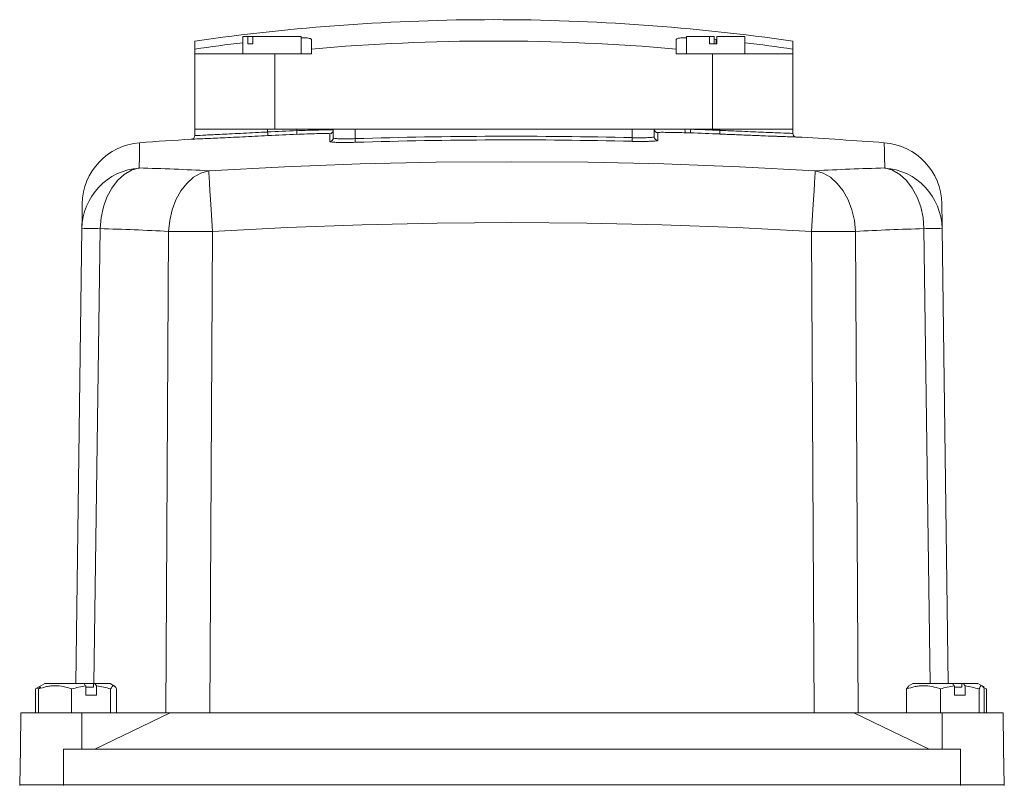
# Model space of a CAD drawing. Header units: millimetres. Extents: x 117 to 735, y -48 to 655.
# Tile 17 of 26: x 168 to 303, y 550 to 655. Entities that reach past the tile are written whole.
import ezdxf

# ---------------------------------------------------------------- set-up
doc = ezdxf.new("R2010")
doc.units = ezdxf.units.MM

msp = doc.modelspace()

# ---------------------------------------------------------------- linework, layer by layer
at = {"color": 7, "linetype": 'Continuous', "lineweight": 15}
for p, q in [((192.23, 651.35), (192.23, 652.45)), ((198.82, 653.09), (198.82, 650.69)), ((199.51, 653.09), (198.82, 653.09)), ((199.51, 652.09), (199.51, 653.09)), ((199.51, 653.09), (200.18, 653.09)), ((200.18, 652.09), (199.51, 652.09)), ((200.18, 653.09), (200.18, 652.09)), ((206.82, 653.09), (200.18, 653.09)), ((206.82, 650.69), (206.82, 653.09)), ((208.22, 652.67), (208.22, 651.35)), ((258.22, 651.35), (258.22, 652.67)), ((259.63, 653.09), (259.63, 650.69)), ((262.8, 653.09), (259.63, 653.09)), ((262.8, 652.09), (262.8, 653.09)), ((262.8, 653.09), (263.46, 653.09)), ((263.79, 652.09), (262.8, 652.09)), ((263.46, 653.09), (263.46, 652.09)), ((263.46, 652.7), (263.72, 652.67)), ((263.79, 653.09), (263.79, 652.09)), ((267.63, 653.09), (263.79, 653.09)), ((267.63, 650.69), (267.63, 653.09)), ((274.21, 652.45), (274.21, 651.35)), ((192.23, 650.69), (192.23, 651.35)), ((208.22, 651.35), (208.22, 650.69)), ((258.22, 650.69), (258.22, 651.35)), ((274.21, 651.35), (274.21, 650.69)), ((192.23, 650.69), (192.23, 640.39)), ((203.22, 650.69), (192.23, 650.69)), ((203.22, 650.69), (203.22, 640.39)), ((208.22, 650.69), (203.22, 650.69)), ((263.22, 650.69), (258.22, 650.69)), ((263.22, 650.69), (263.22, 640.39)), ((274.21, 650.69), (263.22, 650.69)), ((274.21, 650.69), (274.21, 640.39)), ((192.22, 639.5), (192.22, 640.39)), ((192.22, 640.39), (202.22, 640.39)), ((202.22, 639.99), (202.22, 640.39)), ((202.22, 640.39), (206.22, 640.39)), ((206.22, 640.17), (206.22, 640.39)), ((206.22, 640.39), (211.22, 640.39)), ((211.22, 640.39), (214.22, 640.39)), ((211.22, 639.18), (211.22, 640.39)), ((214.22, 639.08), (214.22, 640.39)), ((214.22, 640.39), (252.22, 640.39)), ((252.22, 640.39), (255.22, 640.39)), ((252.22, 639.21), (252.22, 640.39)), ((255.22, 639.34), (255.22, 640.39)), ((255.22, 640.39), (259.45, 640.39)), ((259.45, 640.39), (260.22, 640.39)), ((260.22, 640.36), (260.22, 640.39)), ((260.22, 640.39), (264.22, 640.39)), ((264.22, 640.21), (264.22, 640.39)), ((264.22, 640.39), (274.22, 640.39)), ((274.22, 639.8), (274.22, 640.39)), ((210.74, 638.68), (210.74, 639.76)), ((255.71, 639.89), (255.71, 638.84)), ((260.2, 639.86), (259.51, 639.89)), ((175.91, 564.39), (176.75, 626.74)), ((294.7, 626.74), (295.53, 564.39)), ((188.27, 560.39), (188.63, 626.36)), ((194.64, 626.36), (194.28, 560.39)), ((277.17, 560.39), (276.8, 626.36)), ((282.81, 626.36), (283.18, 560.39)), ((171.66, 564.39), (171.04, 564.03)), ((177.05, 564.39), (171.66, 564.39)), ((178.4, 564.39), (177.05, 564.39)), ((178.35, 563.89), (178.35, 564.39)), ((178.53, 564.39), (178.35, 564.39)), ((180.61, 564.39), (178.53, 564.39)), ((181.23, 564.03), (180.61, 564.39)), ((290.66, 564.39), (290.06, 564.04)), ((296.14, 564.39), (290.66, 564.39)), ((297.42, 564.39), (296.14, 564.39)), ((297.42, 563.89), (297.42, 564.39)), ((297.61, 564.39), (297.42, 564.39)), ((299.61, 564.39), (297.61, 564.39)), ((300.21, 564.04), (299.61, 564.39)), ((170.71, 563.76), (170.37, 563.64)), ((170.37, 563.64), (170.37, 560.39)), ((171.04, 564.03), (170.53, 563.73)), ((170.79, 563.64), (171.09, 563.95)), ((170.79, 563.64), (170.79, 560.39)), ((175.34, 563.64), (175.34, 560.39)), ((177.28, 562.79), (177.28, 564.05)), ((178.35, 563.89), (177.28, 563.89)), ((178.76, 564.05), (178.76, 562.79)), ((180.69, 563.64), (180.69, 560.39)), ((181.48, 563.64), (181.48, 560.39)), ((289.83, 563.64), (290.1, 563.97)), ((289.83, 563.64), (289.83, 560.39)), ((294.46, 563.64), (294.46, 560.39)), ((296.38, 562.79), (296.38, 564.05)), ((297.42, 563.89), (296.38, 563.89)), ((297.85, 564.05), (297.85, 562.79)), ((299.76, 563.64), (299.76, 560.39)), ((300.44, 563.9), (300.21, 564.04)), ((300.78, 563.64), (300.39, 563.82)), ((300.44, 563.64), (300.44, 560.39)), ((300.78, 563.64), (300.78, 560.39)), ((178.76, 562.79), (177.28, 562.79)), ((297.85, 562.79), (296.38, 562.79)), ((168.4, 560.39), (168.31, 555.39)), ((176.72, 560.39), (168.4, 560.39)), ((176.72, 560.39), (176.76, 555.39)), ((188.86, 560.39), (176.72, 560.39)), ((178.53, 555.39), (188.86, 560.39)), ((282.58, 560.39), (188.86, 560.39)), ((282.58, 560.39), (292.91, 555.39)), ((294.72, 560.39), (282.58, 560.39)), ((294.72, 560.39), (294.69, 555.39)), ((303.05, 560.39), (294.72, 560.39)), ((303.13, 555.39), (303.05, 560.39)), ((168.31, 555.39), (168.22, 550.49)), ((297.22, 555.39), (174.22, 555.39)), ((174.22, 555.39), (174.22, 550.49)), ((297.22, 555.39), (297.22, 550.49)), ((303.13, 555.39), (303.22, 550.49)), ((168.22, 550.49), (168.22, 550.39)), ((174.22, 550.49), (168.22, 550.49)), ((174.22, 550.49), (174.22, 550.39)), ((297.22, 550.49), (174.22, 550.49)), ((297.22, 550.49), (297.22, 550.39)), ((303.22, 550.49), (297.22, 550.49)), ((303.22, 550.49), (303.22, 550.39))]:
    msp.add_line(p, q, dxfattribs=at)
at = {"color": 8, "linetype": 'Continuous', "lineweight": 15}
for p, q in [((263.72, 652.09), (263.72, 652.67)), ((191.75, 639), (191.75, 639)), ((274.69, 639.3), (274.69, 639.3)), ((179.24, 626.74), (178.4, 564.39)), ((293.04, 564.39), (292.21, 626.74))]:
    msp.add_line(p, q, dxfattribs=at)
at = {"color": 7, "linetype": 'Continuous', "lineweight": 15, "flags": 128}
for points in [[(202.25, 639.49), (202.24, 639.5), (202.24, 639.53), (202.24, 639.58), (202.24, 639.64), (202.23, 639.71), (202.23, 639.8), (202.23, 639.89), (202.22, 639.99)], [(206.24, 639.67), (206.24, 639.68), (206.24, 639.71), (206.24, 639.76), (206.24, 639.82), (206.23, 639.89), (206.23, 639.98), (206.23, 640.07), (206.22, 640.17)], [(260.22, 640.36), (260.22, 640.27), (260.21, 640.17), (260.21, 640.09), (260.21, 640.01), (260.21, 639.95), (260.21, 639.9), (260.2, 639.87), (260.2, 639.86)], [(264.22, 640.21), (264.22, 640.11), (264.21, 640.02), (264.21, 639.94), (264.21, 639.86), (264.2, 639.8), (264.2, 639.75), (264.2, 639.72), (264.2, 639.71)], [(214.22, 639.08), (214.22, 638.98), (214.23, 638.89), (214.23, 638.81), (214.23, 638.73), (214.23, 638.67), (214.24, 638.62), (214.24, 638.59), (214.24, 638.58)], [(252.22, 639.21), (252.22, 639.12), (252.22, 639.03), (252.22, 638.94), (252.21, 638.87), (252.21, 638.81), (252.21, 638.76), (252.21, 638.73), (252.21, 638.71)], [(194.14, 634.68), (204.53, 635.22), (214.92, 635.61), (225.32, 635.84), (235.72, 635.92), (246.12, 635.84), (256.52, 635.61), (266.92, 635.22), (277.3, 634.68)], [(184.62, 635.06), (183.57, 634.74), (182.56, 634.16), (181.65, 633.34), (180.84, 632.3), (180.18, 631.08), (179.69, 629.71), (179.37, 628.25), (179.24, 626.74)], [(188.63, 626.36), (188.79, 627.87), (189.13, 629.33), (189.64, 630.7), (190.32, 631.92), (191.14, 632.95), (192.06, 633.78), (193.08, 634.36), (194.14, 634.68)], [(194.14, 634.68), (194.16, 634.37), (194.19, 633.79), (194.24, 632.98), (194.31, 631.94), (194.38, 630.72), (194.46, 629.35), (194.55, 627.88), (194.64, 626.36)], [(276.8, 626.36), (276.89, 627.88), (276.98, 629.35), (277.06, 630.72), (277.14, 631.94), (277.2, 632.98), (277.25, 633.79), (277.28, 634.37), (277.3, 634.68)], [(277.3, 634.68), (278.37, 634.36), (279.38, 633.78), (280.31, 632.95), (281.12, 631.92), (281.8, 630.7), (282.32, 629.33), (282.66, 627.87), (282.81, 626.36)], [(292.21, 626.74), (292.08, 628.25), (291.76, 629.71), (291.26, 631.08), (290.6, 632.3), (289.8, 633.34), (288.88, 634.16), (287.88, 634.74), (286.82, 635.06)], [(176.75, 626.74), (176.77, 628.23), (176.78, 629.3), (176.79, 629.94), (176.79, 630.16)], [(294.65, 630.16), (294.65, 629.94), (294.66, 629.3), (294.68, 628.23), (294.7, 626.74)], [(276.8, 626.36), (266.54, 626.9), (256.27, 627.28), (246, 627.51), (235.72, 627.59), (225.45, 627.51), (215.17, 627.28), (204.91, 626.9), (194.64, 626.36)]]:
    msp.add_lwpolyline(points, dxfattribs=at)
at = {"color": 8, "linetype": 'Continuous', "lineweight": 15, "flags": 128}
for points in [[(184.67, 638.52), (184.67, 638.3), (184.66, 637.66), (184.65, 636.57), (184.62, 635.06)], [(286.82, 635.06), (286.8, 636.57), (286.78, 637.66), (286.77, 638.3), (286.77, 638.52)]]:
    msp.add_lwpolyline(points, dxfattribs=at)
at = {"color": 7, "linetype": 'Continuous', "lineweight": 15}
for centre, radius, start, end in [((233.22, 367.52), 287.87, 90.0001, 98.1862), ((233.22, 367.52), 287.87, 81.8138, 90.0001), ((233.22, 367.52), 286.78, 96.8904, 98.2175), ((233.22, 367.52), 284.94, 84.9665, 95.0335), ((233.22, 367.52), 286.78, 81.7825, 83.1096), ((235.72, -59.61), 700.41, 92.41392, 92.74147), ((210.72, 640.26), 0.5, 272.0403, 359.9893), ((255.72, 640.39), 0.5, 180.005, 268.3772), ((255.72, 640.42), 0.5, 183.6356, 268.3701), ((260.34, 640.24), 0.903, 170.6756, 203.0277), ((235.72, -59.61), 700.41, 87.66795, 87.9954), ((235.72, -59.61), 700, 93.60125, 94.18222), ((191.72, 639.5), 0.5, 273.6012, 0), ((191.72, 639.5), 0.5, 273.6034, 359.9977), ((235.72, -59.61), 699.91, 92.41392, 92.74147), ((210.72, 639.18), 0.499, 271.988, 359.9527), ((235.72, -59.61), 699.02, 88.64744, 91.76254), ((235.72, -59.61), 698.52, 88.64744, 91.76254), ((255.72, 639.34), 0.5, 180.0519, 268.4157), ((235.72, -59.61), 699.91, 87.66795, 87.9954), ((274.72, 639.8), 0.5, 180, 266.8084), ((274.72, 639.8), 0.5, 179.9993, 221.4259), ((235.72, -59.61), 700, 85.81778, 86.80843), ((185.29, 630.04), 8.5, 94.1822, 179.231), ((286.15, 630.04), 8.5, 0.769, 85.8178), ((185.22, 626.6), 8.47, 94.0245, 179.1044), ((175.46, 288.36), 346.82, 86.9134, 88.4864), ((295.98, 288.36), 346.82, 91.5136, 93.0866), ((286.22, 626.6), 8.47, 0.8956, 85.9755), ((177.99, 560.76), 65.99, 88.9192, 91.0808), ((170.19, 284.37), 342.49, 86.913, 88.4865), ((301.25, 284.37), 342.49, 91.5135, 93.087), ((293.45, 560.76), 65.99, 88.9192, 91.0808), ((191.64, 152.54), 473.83, 89.6366, 90.3634), ((279.8, 152.54), 473.83, 89.6366, 90.3634)]:
    msp.add_arc(centre, radius, start, end, dxfattribs=at)
at = {"color": 8, "linetype": 'Continuous', "lineweight": 15}
msp.add_arc((274.72, 639.8), 0.5, 221.4154, 266.8104, dxfattribs=at)
at = {"color": 7, "linetype": 'Continuous', "lineweight": 15}
for points, knots in [([(206.82, 652.9), (207.01, 652.9), (207.63, 652.9), (208.11, 652.81), (208.19, 652.71), (208.22, 652.67)], [0, 0, 0, 0, 0.210236, 0.675175, 1, 1, 1, 1]), ([(258.22, 652.67), (258.29, 652.73), (258.42, 652.84), (259.02, 652.92), (259.56, 652.91), (259.63, 652.91)], [0, 0, 0, 0, 0.464165, 0.928511, 1, 1, 1, 1]), ([(192.22, 639.5), (192.27, 639.5), (192.39, 639.51), (193.59, 639.56), (195.85, 639.67), (198.85, 639.82), (201.1, 639.93), (202.22, 639.99)], [0, 0, 0, 0, 0.140475, 0.355108, 0.569987, 0.784993, 1, 1, 1, 1]), ([(206.22, 640.17), (206.59, 640.18), (207.52, 640.22), (208.93, 640.26), (210.2, 640.28), (211.06, 640.28), (211.17, 640.27), (211.22, 640.26)], [0, 0, 0, 0, 0.142224, 0.35669, 0.571091, 0.785549, 1, 1, 1, 1]), ([(259.51, 639.89), (259.18, 639.9), (258.36, 639.92), (257.19, 639.94), (256.22, 639.95), (255.76, 639.94), (255.72, 639.92), (255.71, 639.92)], [0, 0, 0, 0, 0.15841, 0.396513, 0.634384, 0.87114, 1, 1, 1, 1]), ([(255.71, 639.92), (255.71, 639.91), (255.71, 639.9), (255.71, 639.89), (255.71, 639.89)], [0, 0, 0, 0, 0.753484, 1, 1, 1, 1]), ([(264.22, 640.21), (264.96, 640.18), (266.82, 640.1), (269.63, 639.98), (272.17, 639.88), (273.89, 639.81), (274.11, 639.8), (274.22, 639.8)], [0, 0, 0, 0, 0.141832, 0.356543, 0.571082, 0.785541, 1, 1, 1, 1]), ([(202.25, 639.49), (201.06, 639.43), (198.7, 639.32), (195.56, 639.17), (193.18, 639.06), (191.93, 639.01), (191.8, 639), (191.75, 639)], [0, 0, 0, 0, 0.214995, 0.429995, 0.644875, 0.859518, 1, 1, 1, 1]), ([(210.74, 639.76), (210.69, 639.77), (210.59, 639.79), (209.82, 639.78), (208.68, 639.76), (207.41, 639.72), (206.58, 639.68), (206.24, 639.67)], [0, 0, 0, 0, 0.214445, 0.428893, 0.643288, 0.857762, 1, 1, 1, 1]), ([(214.24, 638.58), (213.84, 638.57), (213.06, 638.55), (212.01, 638.55), (211.22, 638.58), (210.8, 638.63), (210.76, 638.66), (210.74, 638.68)], [0, 0, 0, 0, 0.214182, 0.42837, 0.642468, 0.856744, 1, 1, 1, 1]), ([(211.22, 639.18), (211.24, 639.16), (211.27, 639.13), (211.64, 639.08), (212.31, 639.05), (213.21, 639.05), (213.89, 639.07), (214.22, 639.08)], [0, 0, 0, 0, 0.1433084, 0.3576176, 0.5716965, 0.7858431, 1, 1, 1, 1]), ([(255.71, 638.84), (255.71, 638.83), (255.68, 638.81), (255.6, 638.79), (255.53, 638.78), (255.35, 638.76), (255.25, 638.75), (254.99, 638.73), (254.85, 638.72), (254.52, 638.71), (254.35, 638.71), (253.97, 638.7), (253.76, 638.7), (253.34, 638.7), (253.12, 638.7), (252.67, 638.7), (252.44, 638.71), (252.21, 638.71)], [0, 0, 0, 0, 0.125, 0.125, 0.25, 0.25, 0.375, 0.375, 0.5, 0.5, 0.625, 0.625, 0.75, 0.75, 0.875, 0.875, 1, 1, 1, 1]), ([(252.22, 639.21), (252.62, 639.2), (253.01, 639.2), (253.55, 639.2), (253.73, 639.2), (254.06, 639.2), (254.21, 639.21), (254.48, 639.22), (254.61, 639.23), (254.83, 639.24), (254.92, 639.25), (255.07, 639.28), (255.13, 639.29), (255.2, 639.31), (255.22, 639.33), (255.22, 639.34)], [0, 0, 0, 0, 0.25, 0.25, 0.375, 0.375, 0.5, 0.5, 0.625, 0.625, 0.75, 0.75, 0.875, 0.875, 1, 1, 1, 1]), ([(274.69, 639.3), (274.69, 639.3), (274.63, 639.3), (274.43, 639.31), (274.34, 639.31), (274.14, 639.32), (274.03, 639.32), (273.63, 639.34), (273.31, 639.35), (272.74, 639.37), (272.53, 639.38), (272.09, 639.4), (271.86, 639.4), (271.14, 639.43), (270.61, 639.45), (269.75, 639.49), (269.45, 639.5), (268.85, 639.52), (268.23, 639.55), (267.59, 639.57), (266.93, 639.6), (266.59, 639.61), (265.58, 639.66), (264.89, 639.68), (264.2, 639.71)], [0, 0, 0, 0, 0.125, 0.125, 0.1875, 0.1875, 0.25, 0.25, 0.375, 0.375, 0.4375, 0.4375, 0.5, 0.5, 0.625, 0.625, 0.6875, 0.6875, 0.75, 0.8125, 0.8125, 0.875, 0.875, 1, 1, 1, 1]), ([(175.34, 563.64), (174.6, 563.91), (173.84, 564.08), (172.88, 564.08), (172.68, 564.07), (172.3, 564.03), (172.1, 564), (171.53, 563.88), (171.16, 563.77), (170.79, 563.64)], [0, 0, 0, 0, 0.5, 0.5, 0.625, 0.625, 0.75, 0.75, 1, 1, 1, 1]), ([(175.34, 563.64), (175.66, 563.73), (175.98, 563.82), (176.63, 563.96), (176.95, 564.01), (177.28, 564.05)], [0, 0, 0, 0, 0.5, 0.5, 1, 1, 1, 1]), ([(181.48, 563.64), (181.35, 563.91), (181.22, 564.08), (181.05, 564.08), (181.02, 564.07), (180.95, 564.03), (180.92, 564), (180.82, 563.88), (180.76, 563.77), (180.69, 563.64)], [0, 0, 0, 0, 0.5, 0.5, 0.625, 0.625, 0.75, 0.75, 1, 1, 1, 1]), ([(294.46, 563.64), (293.71, 563.91), (292.94, 564.08), (291.96, 564.08), (291.76, 564.07), (291.37, 564.03), (291.17, 564), (290.59, 563.88), (290.21, 563.77), (289.83, 563.64)], [0, 0, 0, 0, 0.5, 0.5, 0.625, 0.625, 0.75, 0.75, 1, 1, 1, 1]), ([(299.76, 563.64), (299.45, 563.73), (299.13, 563.82), (298.49, 563.96), (298.17, 564.01), (297.85, 564.05)], [0, 0, 0, 0, 0.5, 0.5, 1, 1, 1, 1]), ([(300.44, 563.64), (300.33, 563.91), (300.22, 564.08), (300.07, 564.08), (300.04, 564.07), (299.99, 564.03), (299.96, 564), (299.87, 563.88), (299.82, 563.77), (299.76, 563.64)], [0, 0, 0, 0, 0.5, 0.5, 0.625, 0.625, 0.75, 0.75, 1, 1, 1, 1])]:
    msp.add_open_spline(points, degree=3, knots=knots, dxfattribs=at)
for points in [[(259.45, 640.39), (259.71, 640.38), (259.96, 640.37), (260.22, 640.36)], [(177.05, 564.39), (177.13, 564.27), (177.2, 564.16), (177.28, 564.05)], [(178.76, 564.05), (178.68, 564.16), (178.61, 564.27), (178.53, 564.39)], [(296.14, 564.39), (296.22, 564.27), (296.3, 564.16), (296.38, 564.05)], [(297.85, 564.05), (297.77, 564.16), (297.69, 564.27), (297.61, 564.39)], [(178.76, 564.05), (179.42, 563.98), (180.06, 563.83), (180.69, 563.64)], [(296.38, 564.05), (295.72, 563.98), (295.09, 563.83), (294.46, 563.64)]]:
    msp.add_open_spline(points, degree=3, dxfattribs=at)

doc.saveas('drawing.dxf')
